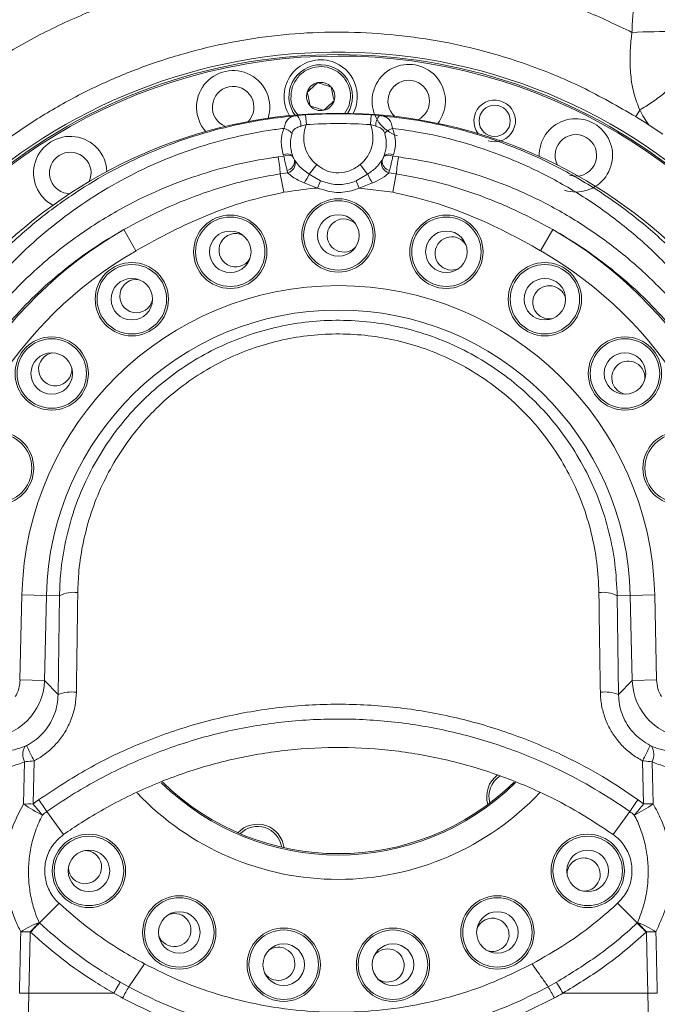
# Model space of a CAD drawing. Header units: millimetres. Extents: x 0 to 16820, y 0 to 11880.
# Tile 66 of 120: x 8104 to 8235, y 8152 to 8354. Entities that reach past the tile are written whole.
import ezdxf

# ---------------------------------------------------------------- set-up
doc = ezdxf.new("R2010")
doc.units = ezdxf.units.MM
doc.header["$LTSCALE"] = 20
doc.linetypes.add('PHANTOM', pattern=[12.7, 6.35, -1.27, 1.27, -1.27, 1.27, -1.27])
doc.styles.add('SLDTEXTSTYLE0', font='TXT', dxfattribs={"width": 0.605})
doc.dimstyles.new('SLDDIMSTYLE1', dxfattribs={"dimtxt": 140, "dimasz": 100, "dimexe": 0, "dimexo": 0.0625, "dimgap": 35, "dimtad": 1, "dimtoh": 1, "dimdec": 1, "dimrnd": 1e-09, "dimzin": 12, "dimdsep": 46, "dimtxsty": 'SLDTEXTSTYLE0', "dimsah": 1, "dimcen": 0.09, "dimadec": 0, "dimazin": 0, "dimtfac": 1, "dimtofl": 0, "dimtmove": 0, "dimatfit": 3, "dimfxl": 0, "dimfrac": 2, "dimtolj": 1, "dimtzin": 12, "dimarcsym": 0})

# ---------------------------------------------------------------- blocks, each defined once
blk = doc.blocks.new('*D12')
at = {"color": 7, "linetype": 'Continuous', "lineweight": 0}
for p, q in [((8169.5, 9516.47), (11047.1, 9516.47)), ((11017.1, 9516.47), (11017.1, 6644.47)), ((8318.2, 6644.47), (11047.1, 6644.47))]:
    blk.add_line(p, q, dxfattribs=at)
for points in [[(11017.1, 9516.47), (11002.1, 9416.47), (11032.1, 9416.47)], [(11017.1, 6644.47), (11032.1, 6744.47), (11002.1, 6744.47)]]:
    blk.add_solid(points, dxfattribs=at)
at = {"color": 7, "linetype": 'Continuous', "lineweight": 0, "insert": (10836.63, 7866.59), "char_height": 140, "attachment_point": 1, "rotation": 90, "style": 'SLDTEXTSTYLE0'}
blk.add_mtext('2872', dxfattribs=at)

msp = doc.modelspace()

# ---------------------------------------------------------------- linework, layer by layer
at = {"color": 8, "linetype": 'Continuous', "lineweight": 0}
for p, q in [((8170.77, 8334.37), (8171.69, 8336.02)), ((8230.34, 8333.77), (8231.16, 8335.13)), ((8161.06, 8333.98), (8162.81, 8334.13)), ((8162.95, 8332.14), (8162.81, 8334.13)), ((8176.05, 8332.14), (8176.18, 8334.13)), ((8162.95, 8332.14), (8161.83, 8331.81)), ((8177.17, 8331.81), (8176.05, 8332.14)), ((8157.22, 8325.53), (8158.34, 8325.68)), ((8158.34, 8325.68), (8158.24, 8325.97)), ((8160.1, 8325.86), (8160.18, 8325.62)), ((8160.57, 8324.83), (8160.64, 8324.7)), ((8178.35, 8324.7), (8178.43, 8324.83)), ((8178.81, 8325.62), (8178.9, 8325.86)), ((8180.76, 8325.97), (8180.65, 8325.68)), ((8180.65, 8325.68), (8181.78, 8325.53)), ((8159.13, 8322.27), (8159.02, 8322.74)), ((8163.5, 8322), (8165.07, 8323.95)), ((8175.49, 8322), (8173.93, 8323.95)), ((8179.98, 8322.74), (8179.86, 8322.27)), ((8157.63, 8322.06), (8159.13, 8322.27)), ((8158.33, 8318.3), (8157.63, 8322.06)), ((8163.5, 8322), (8165.88, 8320.63)), ((8165.24, 8319.17), (8165.88, 8320.63)), ((8173.12, 8320.63), (8175.49, 8322)), ((8173.76, 8319.17), (8173.12, 8320.63)), ((8179.86, 8322.27), (8181.36, 8322.06)), ((8180.67, 8318.3), (8181.36, 8322.06)), ((8165.24, 8319.17), (8162.51, 8320.2)), ((8176.48, 8320.2), (8173.76, 8319.17)), ((8180.67, 8318.3), (8173.76, 8319.17)), ((8128.1, 8306.34), (8125.61, 8310.67)), ((8210.89, 8306.34), (8213.38, 8310.67)), ((8104.37, 8218.54), (8104.77, 8235.94)), ((8109.76, 8235.83), (8104.77, 8235.94)), ((8109.76, 8235.83), (8109.36, 8218.43)), ((8112.45, 8235.77), (8109.76, 8235.83)), ((8112.16, 8215.57), (8112.45, 8235.77)), ((8226.55, 8235.77), (8229.23, 8235.83)), ((8226.55, 8235.77), (8226.84, 8215.57)), ((8229.23, 8235.83), (8234.23, 8235.94)), ((8229.63, 8218.43), (8229.23, 8235.83)), ((8234.23, 8235.94), (8234.62, 8218.54)), ((8109.36, 8218.43), (8104.37, 8218.54)), ((8109.36, 8218.43), (8112.16, 8215.57)), ((8226.84, 8215.57), (8229.63, 8218.43)), ((8229.63, 8218.43), (8234.62, 8218.54)), ((8105.12, 8193.17), (8105.32, 8201.8)), ((8107.25, 8202), (8107.05, 8193.17)), ((8231.95, 8193.17), (8231.75, 8202)), ((8233.68, 8201.8), (8233.88, 8193.17)), ((8107.05, 8193.17), (8108.18, 8194.04)), ((8230.81, 8194.04), (8231.95, 8193.17)), ((8113.26, 8186.9), (8109.89, 8191.63)), ((8225.74, 8186.9), (8229.11, 8191.63)), ((8230.66, 8168.83), (8230.66, 8168.83)), ((8106.53, 8166.93), (8106.46, 8166.99)), ((8232.54, 8166.99), (8232.46, 8166.92)), ((8126.63, 8155.75), (8129.85, 8160.45)), ((8124.88, 8156.72), (8126.63, 8155.75)), ((8212.44, 8155.79), (8214.11, 8156.72)), ((8106.17, 8154.47), (8102.05, 7973.75)), ((8123.56, 8154.47), (8106.17, 8154.47)), ((8232.82, 8154.47), (8215.43, 8154.47))]:
    msp.add_line(p, q, dxfattribs=at)
at = {"color": 7, "linetype": 'Continuous', "lineweight": 0}
for p, q in [((8176.18, 8334.13), (8177.94, 8333.98)), ((8235.87, 8330.2), (8233.09, 8332.03)), ((8113.34, 8318.2), (8114.51, 8317.99)), ((8118.72, 8183.49), (8117.66, 8183.66)), ((8112.36, 8172.85), (8108.34, 8168.83)), ((8230.66, 8168.83), (8226.64, 8172.85))]:
    msp.add_line(p, q, dxfattribs=at)
at = {"color": 7, "linetype": 'Continuous', "lineweight": 0, "flags": 128}
for points in [[(8172.98, 8311.91), (8172.66, 8312.17), (8171.67, 8312.69)], [(8137, 8170.62), (8135.89, 8170.79), (8134.94, 8170.63)]]:
    msp.add_lwpolyline(points, dxfattribs=at)
at = {"color": 8, "linetype": 'Continuous', "lineweight": 0, "flags": 128}
for points in [[(8108.94, 8190.9), (8108.72, 8191.16), (8108.49, 8191.44), (8108.26, 8191.72), (8108.02, 8192), (8107.78, 8192.29), (8107.54, 8192.58), (8107.29, 8192.88), (8107.05, 8193.17)], [(8231.95, 8193.17), (8231.7, 8192.88), (8231.46, 8192.58), (8231.22, 8192.29), (8230.97, 8192), (8230.74, 8191.72), (8230.5, 8191.44), (8230.27, 8191.16), (8230.05, 8190.9)], [(8236.94, 7973.75), (8235.36, 8043.37), (8232.82, 8154.47)]]:
    msp.add_lwpolyline(points, dxfattribs=at)
at = {"color": 7, "linetype": 'Continuous', "lineweight": 0}
for centre, radius in [((8201.48, 8332.9), 3.2), ((8169.5, 8309.47), 7.5), ((8147.39, 8306.13), 7.5), ((8169.5, 8309.47), 4.25), ((8191.6, 8306.13), 7.5), ((8147.39, 8306.13), 4.25), ((8191.6, 8306.13), 4.25), ((8127.25, 8296.43), 7.5), ((8211.75, 8296.43), 7.5), ((8127.25, 8296.43), 4.25), ((8211.75, 8296.43), 4.25), ((8110.86, 8281.23), 7.5), ((8228.14, 8281.23), 7.5), ((8110.86, 8281.23), 4.25), ((8228.14, 8281.23), 4.25), ((8099.68, 8261.87), 7.5), ((8239.31, 8261.87), 7.5), ((8118.48, 8179.49), 7.5), ((8220.51, 8179.49), 7.5), ((8118.48, 8179.49), 4.25), ((8220.51, 8179.49), 4.25), ((8136.96, 8166.89), 7.5), ((8202.04, 8166.89), 7.5), ((8136.96, 8166.89), 4.25), ((8202.04, 8166.89), 4.25), ((8158.32, 8160.3), 7.5), ((8180.68, 8160.3), 7.5), ((8158.32, 8160.3), 4.25), ((8180.68, 8160.3), 4.25)]:
    msp.add_circle(centre, radius, dxfattribs=at)
at = {"color": 8, "linetype": 'Continuous', "lineweight": 0}
for centre in [(8169.5, 8309.47), (8147.39, 8306.13), (8191.6, 8306.13), (8127.25, 8296.43), (8211.75, 8296.43), (8110.86, 8281.23), (8228.14, 8281.23), (8099.68, 8261.87), (8239.31, 8261.87), (8118.48, 8179.49), (8220.51, 8179.49), (8136.96, 8166.89), (8202.04, 8166.89), (8158.32, 8160.3), (8180.68, 8160.3)]:
    msp.add_circle(centre, 7.1, dxfattribs=at)
at = {"color": 7, "linetype": 'Continuous', "lineweight": 30}
for centre, radius, start, end in [((8169.5, 7139.47), 2377, 300, 180), ((7074.5, 7139.47), 1282, 22.84568, 82.15432)]:
    msp.add_arc(centre, radius, start, end, dxfattribs=at)
at = {"color": 7, "linetype": 'PHANTOM', "lineweight": 30}
msp.add_arc((8169.5, 7139.47), 1568.22, 354.08007, 125.91993, dxfattribs=at)
at = {"color": 8, "linetype": 'Continuous', "lineweight": 0}
for centre, radius, start, end in [((8237.09, 8179.98), 171.2, 89.5076, 92.5156), ((8159.17, 8332.09), 2.67, 353.9542, 45.1203), ((8169.5, 8234.47), 99.89, 86.1624, 93.8376), ((8179.83, 8332.09), 2.67, 134.8797, 186.0458), ((8157.17, 8327.57), 4, 44.6229, 72.1699), ((8169.5, 8329.47), 7.08, 157.8058, 231.2228), ((8169.5, 8234.47), 97.89, 86.1624, 93.8376), ((8169.5, 8329.47), 7.08, 308.7772, 22.1942), ((8181.83, 8327.57), 4, 107.8301, 135.3771), ((8116.32, 8318.87), 41.43, 4.4062, 9.2504), ((8159.08, 8324.24), 1.91, 57.696, 115.9462), ((8159.21, 8323.98), 1.9, 59.3368, 117.2271), ((8158.45, 8324.77), 2.11, 285.4494, 1.4386), ((8158.56, 8324.31), 2.12, 285.645, 10.6886), ((8169.5, 8329.47), 10.06, 200.9796, 207.441), ((8180.43, 8324.31), 2.12, 169.3114, 254.355), ((8169.5, 8329.47), 10.06, 332.559, 339.0204), ((8180.54, 8324.77), 2.11, 178.5614, 254.5506), ((8179.78, 8323.98), 1.9, 62.7729, 120.6632), ((8179.92, 8324.24), 1.91, 64.0538, 122.304), ((8222.68, 8318.87), 41.43, 170.7496, 175.5938), ((8155.35, 8325.29), 8.79, 324.5997, 338.0303), ((8183.65, 8325.29), 8.79, 201.9697, 215.4003), ((8169.5, 8234.47), 87.93, 119.9393, 177.9065), ((8169.5, 8234.47), 87.93, 2.0935, 60.0607), ((8169.5, 8234.47), 82.94, 119.9393, 177.9065), ((8169.5, 8234.47), 82.94, 2.0935, 60.0607), ((8169.5, 8234.47), 64.74, 1.3082, 178.6918), ((8169.5, 8234.47), 59.75, 1.3082, 178.6918), ((8115.32, 8230.2), 6.27, 82.0813, 117.3022), ((8223.67, 8230.2), 6.27, 62.6978, 97.9187), ((8114.97, 8208.06), 8.02, 83.3928, 110.5509), ((8224.02, 8208.06), 8.02, 69.4491, 96.6072), ((8108.14, 8203.29), 3.2, 148.0926, 207.9132), ((8154.97, 8227.23), 53.98, 204.1718, 207.8637), ((8184.02, 8227.23), 53.98, 332.1363, 335.8282), ((8230.85, 8203.29), 3.2, 332.0868, 31.9074), ((8169.5, 8234.47), 51.74, 225.5564, 314.4754), ((8169.5, 8234.47), 56.73, 223.4437, 316.6033), ((8511.8, 8477.78), 493.37, 215.1066, 215.4498), ((7831.98, 8473.77), 487.14, 324.6083, 324.9559), ((8106.17, 8141.35), 51.82, 89.0267, 91.1588), ((8120.32, 8214.46), 26.17, 234.4803, 244.2207), ((8218.67, 8214.47), 26.17, 295.7771, 305.5161), ((8232.83, 8141.36), 51.82, 88.8411, 90.9733), ((8114.49, 8151.83), 18.16, 110.0333, 123.2621), ((8150.8, 8126.74), 59.89, 135.2533, 137.7672), ((8224.51, 8151.82), 18.18, 56.7663, 69.9882), ((8188.21, 8126.69), 59.91, 42.2755, 44.7886), ((8102.95, 7999.93), 167.1, 88.7972, 89.4597), ((8236.04, 7999.94), 167.09, 90.5403, 91.2028)]:
    msp.add_arc(centre, radius, start, end, dxfattribs=at)
at = {"color": 7, "linetype": 'Continuous', "lineweight": 0}
for centre, radius, start, end in [((8169.5, 8234.47), 112.5, 342, 162), ((8169.5, 8234.47), 112, 335.328, 204.672), ((8169.5, 8234.47), 111.7, 335.6347, 162), ((8165.89, 8337.9), 7.5, 72, 211.6703), ((8165.89, 8337.9), 7.5, 332.3297, 72), ((8147.98, 8335.7), 7.5, 342.3297, 221.6703), ((8165.89, 8337.9), 6.5, 327.8918, 162), ((8183.9, 8336.96), 7.5, 322.3297, 252), ((8165.89, 8337.9), 2.89, 102, 162), ((8165.89, 8337.9), 2.89, 42, 102), ((8183.9, 8336.96), 4.25, 295.8872, 228.1128), ((8147.98, 8335.7), 4.25, 315.8872, 248.1128), ((8165.89, 8337.9), 6.5, 162, 216.1082), ((8165.89, 8337.9), 2.89, 162, 222), ((8165.89, 8337.9), 2.89, 342, 42), ((8165.89, 8337.9), 2.89, 282, 342), ((8201.48, 8332.9), 4.25, 252, 218.1128), ((8169.5, 8234.47), 100, 2.0935, 177.9065), ((8165.89, 8337.9), 2.89, 222, 282), ((8218.09, 8325.85), 7.5, 252, 181.6703), ((8169.5, 8234.47), 116.46, 56.9044, 58.5044), ((8114.65, 8322.24), 7.5, 2.3297, 241.6703), ((8218.09, 8325.85), 4.25, 252, 208.1128), ((8114.65, 8322.24), 4.25, 335.8872, 252), ((8170.62, 8309.46), 3.4, 72, 312.987), ((8148.47, 8306.46), 3.4, 63.2987, 330.1299), ((8192.67, 8305.8), 3.4, 72, 295.844), ((8192.67, 8305.8), 3.4, 29.0131, 72), ((8128.18, 8297.06), 3.4, 80.4415, 347.2728), ((8212.67, 8295.79), 3.4, 72, 278.7011), ((8212.67, 8295.79), 3.4, 11.8703, 72), ((8111.57, 8282.1), 3.4, 97.5845, 4.4155), ((8228.83, 8280.35), 3.4, 72, 261.5584), ((8228.83, 8280.35), 3.4, 354.7273, 72), ((8169.5, 8234.47), 51.46, 225.6531, 314.3322), ((8205.3, 8194.71), 5.45, 126.0384, 197.34), ((8205.3, 8194.71), 5, 122.9732, 195.5127), ((8152.97, 8183.58), 5.45, 72, 137.34), ((8152.97, 8183.58), 5, 72, 135.5127), ((8152.97, 8183.58), 5, 8.4873, 72), ((8152.97, 8183.58), 5.45, 6.66, 72), ((8117.67, 8180.26), 3.4, 183.2988, 72), ((8219.68, 8178.73), 3.4, 72, 175.8441), ((8219.68, 8178.73), 3.4, 269.0131, 72), ((8135.95, 8167.39), 3.4, 200.4415, 72), ((8201.02, 8166.41), 3.4, 72, 158.7013), ((8201.02, 8166.41), 3.4, 251.8701, 72), ((8157.21, 8160.48), 3.4, 217.5845, 72), ((8157.21, 8160.48), 3.4, 72, 124.4155), ((8179.57, 8160.14), 3.4, 72, 141.5583), ((8179.57, 8160.14), 3.4, 234.7274, 72)]:
    msp.add_arc(centre, radius, start, end, dxfattribs=at)
at = {"color": 8, "linetype": 'Continuous', "lineweight": 0}
for centre, major_axis, ratio, start_param, end_param in [((8097.37, 8218.72), (-8.39, 8.59), 0.99955, 2.36895, 3.914236), ((8097.37, 8218.72), (4.91, -5.02), 0.997325, 0.261192, 0.772643), ((8241.63, 8218.72), (8.39, 8.59), 0.99955, 2.36895, 3.914236), ((8241.63, 8218.72), (-4.91, -5.02), 0.997325, 5.510542, 6.021993)]:
    msp.add_ellipse(centre, major_axis=major_axis, ratio=ratio, start_param=start_param, end_param=end_param, dxfattribs=at)
for points, knots in [([(8229.57, 8351.01), (8229.6, 8352.19), (8229.64, 8354.55), (8230.45, 8358.01), (8231.8, 8361.29), (8233.68, 8364.31), (8236.05, 8366.95), (8238.36, 8368.82), (8239.89, 8369.72), (8240.41, 8370.02)], [0, 0, 0, 0, 0.153613, 0.307227, 0.460897, 0.61457, 0.768474, 0.92238, 1, 1, 1, 1]), ([(8076.69, 8327.61), (8079.38, 8330.11), (8084.78, 8335.11), (8093.61, 8341.74), (8102.96, 8347.69), (8112.84, 8352.85), (8123.17, 8357.18), (8133.82, 8360.65), (8144.72, 8363.21), (8155.8, 8364.82), (8166.99, 8365.5), (8178.2, 8365.25), (8189.15, 8364.07), (8199.76, 8362.03), (8209.99, 8359.18), (8220, 8355.58), (8226.39, 8352.53), (8229.57, 8351.01)], [0, 0, 0, 0, 0.066783, 0.133681, 0.200463, 0.268109, 0.335995, 0.40388, 0.471524, 0.539231, 0.60718, 0.675129, 0.742836, 0.807024, 0.871417, 0.935811, 1, 1, 1, 1]), ([(8231.16, 8335.13), (8230.72, 8336.26), (8229.83, 8338.57), (8229.27, 8342.21), (8229.11, 8345.95), (8229.29, 8348.88), (8229.52, 8350.57), (8229.57, 8351.01)], [0, 0, 0, 0, 0.232289, 0.471127, 0.693148, 0.920354, 1, 1, 1, 1]), ([(8231.18, 8335.14), (8231.98, 8335.62), (8233.58, 8336.58), (8236.07, 8338.44), (8238.27, 8340.35), (8239.97, 8342.15), (8240.94, 8343.6), (8241.06, 8344.27), (8240.97, 8344.5), (8240.96, 8344.52)], [0, 0, 0, 0, 0.165066, 0.330132, 0.495198, 0.660264, 0.82533, 0.985474, 1, 1, 1, 1]), ([(8160.08, 8339.79), (8159.93, 8339.01), (8159.62, 8337.44), (8160.17, 8335.31), (8161.03, 8334.34), (8161.36, 8333.98)], [0, 0, 0, 0, 0.381754, 0.763508, 1, 1, 1, 1]), ([(8231.18, 8335.14), (8231.17, 8335.14), (8231.17, 8335.14), (8231.16, 8335.13), (8231.16, 8335.13)], [0, 0, 0, 0, 0.754753, 1, 1, 1, 1]), ([(8233.09, 8332.03), (8232.72, 8332.53), (8231.98, 8333.52), (8231.44, 8334.6), (8231.18, 8335.14)], [0, 0, 0, 0, 0.497459, 1, 1, 1, 1]), ([(8071.28, 8238.06), (8071.51, 8241.87), (8071.97, 8249.5), (8074.3, 8260.68), (8077.77, 8271.5), (8082.47, 8281.78), (8088.28, 8291.45), (8094.61, 8299.73), (8101.17, 8306.68), (8107.69, 8312.47), (8114.72, 8317.7), (8122.13, 8322.24), (8129.86, 8326.07), (8137.86, 8329.2), (8146.13, 8331.63), (8153.89, 8333.22), (8158.91, 8333.76), (8161.06, 8333.98)], [0, 0, 0, 0, 0.079364, 0.158994, 0.238376, 0.317574, 0.397014, 0.476214, 0.537117, 0.598253, 0.659374, 0.720254, 0.779058, 0.838113, 0.897147, 0.955924, 1, 1, 1, 1]), ([(8158.39, 8331.38), (8158.41, 8331.49), (8158.5, 8331.99), (8158.78, 8332.81), (8159.39, 8333.53), (8160.14, 8333.84), (8160.72, 8333.94), (8160.97, 8333.97), (8161.06, 8333.98)], [0, 0, 0, 0, 0.067602, 0.309756, 0.588326, 0.840102, 0.945184, 1, 1, 1, 1]), ([(8177.94, 8333.98), (8178.12, 8333.96), (8178.73, 8333.88), (8179.29, 8333.68), (8179.89, 8333.22), (8180.34, 8332.6), (8180.52, 8331.77), (8180.6, 8331.38)], [0, 0, 0, 0, 0.117074, 0.399129, 0.465351, 0.749276, 1, 1, 1, 1]), ([(8177.94, 8333.98), (8180.62, 8333.69), (8186.59, 8333.02), (8195.67, 8330.93), (8205.04, 8327.82), (8214.13, 8323.74), (8222.82, 8318.71), (8231.03, 8312.76), (8238.78, 8305.83), (8245.91, 8297.91), (8252.31, 8289.02), (8257.32, 8280.15), (8261.11, 8271.51), (8263.9, 8263.27), (8265.97, 8254.79), (8267.3, 8246.37), (8267.58, 8240.75), (8267.72, 8238.06)], [0, 0, 0, 0, 0.055005, 0.122534, 0.190268, 0.257818, 0.32832, 0.399019, 0.469542, 0.546397, 0.623477, 0.700337, 0.76112, 0.822128, 0.883127, 0.943899, 1, 1, 1, 1]), ([(8158.39, 8331.38), (8157.34, 8331.24), (8153.53, 8330.74), (8147.05, 8329.4), (8139.11, 8327.04), (8131.44, 8324.01), (8124.02, 8320.29), (8116.91, 8315.88), (8110.16, 8310.82), (8103.91, 8305.2), (8097.62, 8298.46), (8091.55, 8290.44), (8085.98, 8281.07), (8081.48, 8271.1), (8078.16, 8260.63), (8075.93, 8249.8), (8075.49, 8242.4), (8075.27, 8238.71)], [0, 0, 0, 0, 0.023067, 0.08282, 0.142843, 0.202889, 0.262675, 0.324835, 0.387241, 0.449667, 0.511855, 0.592994, 0.67438, 0.755521, 0.836936, 0.918602, 1, 1, 1, 1]), ([(8158.24, 8325.97), (8158.02, 8326.91), (8157.63, 8328.62), (8158.02, 8330.46), (8158.35, 8331.28), (8158.39, 8331.38)], [0, 0, 0, 0, 0.522205, 0.939895, 1, 1, 1, 1]), ([(8161.83, 8331.81), (8161.77, 8331.79), (8161.41, 8331.69), (8160.86, 8331.49), (8160.34, 8331.05), (8160.12, 8330.66), (8160.04, 8330.43), (8160.02, 8330.38)], [0, 0, 0, 0, 0.065309, 0.448475, 0.716037, 0.938697, 1, 1, 1, 1]), ([(8178.98, 8330.38), (8178.9, 8330.56), (8178.74, 8330.94), (8178.26, 8331.42), (8177.69, 8331.66), (8177.28, 8331.78), (8177.17, 8331.81)], [0, 0, 0, 0, 0.2291121, 0.4983155, 0.8628678, 1, 1, 1, 1]), ([(8263.72, 8238.71), (8263.59, 8241.32), (8263.28, 8247.71), (8261.55, 8257.71), (8258.46, 8268.52), (8254.22, 8278.68), (8248.97, 8288.09), (8242.84, 8296.7), (8236, 8304.38), (8228.57, 8311.09), (8220.7, 8316.87), (8212.35, 8321.75), (8203.62, 8325.71), (8194.63, 8328.73), (8186.89, 8330.52), (8182.17, 8331.17), (8180.6, 8331.38)], [0, 0, 0, 0, 0.057533, 0.140681, 0.224108, 0.307273, 0.385975, 0.464897, 0.543592, 0.615556, 0.687701, 0.759639, 0.828316, 0.897181, 0.965831, 1, 1, 1, 1]), ([(8180.6, 8331.38), (8180.84, 8330.64), (8181.34, 8329.04), (8181.13, 8327.16), (8180.81, 8326.14), (8180.76, 8325.97)], [0, 0, 0, 0, 0.42015, 0.901738, 1, 1, 1, 1]), ([(8160.02, 8330.38), (8159.85, 8329.66), (8159.5, 8328.15), (8159.89, 8326.65), (8160.1, 8325.86)], [0, 0, 0, 0, 0.477261, 1, 1, 1, 1]), ([(8178.9, 8325.86), (8178.94, 8326.01), (8179.22, 8326.85), (8179.44, 8328.4), (8179.13, 8329.75), (8178.98, 8330.38)], [0, 0, 0, 0, 0.09851, 0.579908, 1, 1, 1, 1]), ([(8077.42, 8238.43), (8077.71, 8241.95), (8078.28, 8249), (8080.64, 8259.3), (8084.04, 8269.24), (8088.57, 8278.67), (8094.11, 8287.52), (8100.65, 8295.76), (8108.2, 8303.27), (8116.65, 8309.94), (8125.05, 8315.11), (8133.09, 8318.98), (8140.57, 8321.8), (8148.29, 8323.99), (8153.89, 8325.07), (8156.88, 8325.49), (8157.22, 8325.53)], [0, 0, 0, 0, 0.082364, 0.165002, 0.247384, 0.329519, 0.411902, 0.494038, 0.578139, 0.66251, 0.74658, 0.807878, 0.869433, 0.93097, 0.992243, 1, 1, 1, 1]), ([(8159.02, 8322.74), (8158.99, 8322.85), (8158.89, 8323.26), (8158.69, 8324.1), (8158.49, 8325.01), (8158.38, 8325.51), (8158.34, 8325.68)], [0, 0, 0, 0, 0.1368, 0.481897, 0.829644, 1, 1, 1, 1]), ([(8160.18, 8325.62), (8160.2, 8325.58), (8160.25, 8325.45), (8160.31, 8325.3), (8160.41, 8325.11), (8160.48, 8324.96), (8160.55, 8324.86), (8160.57, 8324.83)], [0, 0, 0, 0, 0.166237, 0.454599, 0.506052, 0.855713, 1, 1, 1, 1]), ([(8160.64, 8324.7), (8160.91, 8324.35), (8161.65, 8323.39), (8162.78, 8322.54), (8163.5, 8322)], [0, 0, 0, 0, 0.363666, 1, 1, 1, 1]), ([(8175.49, 8322), (8175.62, 8322.09), (8176.34, 8322.6), (8177.43, 8323.5), (8178.09, 8324.36), (8178.35, 8324.7)], [0, 0, 0, 0, 0.108039, 0.640883, 1, 1, 1, 1]), ([(8178.43, 8324.83), (8178.48, 8324.91), (8178.57, 8325.07), (8178.71, 8325.36), (8178.78, 8325.54), (8178.81, 8325.62)], [0, 0, 0, 0, 0.37658, 0.686638, 1, 1, 1, 1]), ([(8180.65, 8325.68), (8180.58, 8325.36), (8180.45, 8324.73), (8180.2, 8323.67), (8180.06, 8323.06), (8179.98, 8322.74)], [0, 0, 0, 0, 0.321911, 0.636398, 1, 1, 1, 1]), ([(8181.78, 8325.53), (8183.15, 8325.33), (8187.66, 8324.66), (8195.19, 8322.86), (8204.14, 8319.76), (8212.8, 8315.74), (8221.05, 8310.78), (8228.8, 8304.95), (8236.05, 8298.2), (8242.66, 8290.53), (8248.5, 8281.99), (8253.13, 8273.3), (8256.63, 8264.62), (8259.14, 8256.1), (8260.9, 8247.35), (8261.35, 8241.4), (8261.57, 8238.43)], [0, 0, 0, 0, 0.031743, 0.104364, 0.177213, 0.249858, 0.325529, 0.40142, 0.477112, 0.558548, 0.640227, 0.721665, 0.791101, 0.860849, 0.930583, 1, 1, 1, 1]), ([(8165.07, 8323.95), (8165.61, 8323.55), (8166.78, 8322.69), (8169, 8322.19), (8171.44, 8322.4), (8173.05, 8323.25), (8173.83, 8323.87), (8173.93, 8323.95)], [0, 0, 0, 0, 0.208327, 0.449562, 0.688028, 0.959776, 1, 1, 1, 1]), ([(8125.61, 8310.67), (8128.12, 8312.02), (8133.17, 8314.72), (8140.25, 8317.61), (8146.62, 8319.68), (8152.1, 8321.11), (8155.81, 8321.74), (8157.63, 8322.06)], [0, 0, 0, 0, 0.251099, 0.504065, 0.67088, 0.838409, 1, 1, 1, 1]), ([(8162.51, 8320.2), (8161.67, 8320.6), (8160.34, 8321.22), (8159.45, 8321.99), (8159.13, 8322.27)], [0, 0, 0, 0, 0.639546, 1, 1, 1, 1]), ([(8165.88, 8320.63), (8166.83, 8320.33), (8168.74, 8319.73), (8171.28, 8319.95), (8172.67, 8320.47), (8173.12, 8320.63)], [0, 0, 0, 0, 0.400523, 0.806964, 1, 1, 1, 1]), ([(8179.86, 8322.27), (8179.55, 8321.99), (8178.76, 8321.31), (8177.46, 8320.64), (8176.62, 8320.26), (8176.48, 8320.2)], [0, 0, 0, 0, 0.355919, 0.890029, 1, 1, 1, 1]), ([(8181.36, 8322.06), (8184.22, 8321.53), (8189.97, 8320.48), (8198.61, 8317.7), (8206.45, 8314.42), (8211.33, 8311.78), (8213.38, 8310.67)], [0, 0, 0, 0, 0.254154, 0.511095, 0.794426, 1, 1, 1, 1]), ([(8165.24, 8319.17), (8165.01, 8319.15), (8162.69, 8318.98), (8160.4, 8318.62), (8158.33, 8318.3)], [0, 0, 0, 0, 0.099374, 1, 1, 1, 1]), ([(8173.76, 8319.17), (8173.24, 8318.97), (8171.61, 8318.36), (8168.62, 8318.09), (8166.36, 8318.81), (8165.24, 8319.17)], [0, 0, 0, 0, 0.189869, 0.597108, 1, 1, 1, 1]), ([(8158.33, 8318.3), (8155.72, 8317.72), (8150.46, 8316.56), (8142.83, 8313.75), (8135.34, 8310.37), (8130.52, 8307.68), (8128.1, 8306.34)], [0, 0, 0, 0, 0.245428, 0.493594, 0.746164, 1, 1, 1, 1]), ([(8210.89, 8306.34), (8208.56, 8307.64), (8203.89, 8310.24), (8196.51, 8313.61), (8188.8, 8316.49), (8183.39, 8317.69), (8180.67, 8318.3)], [0, 0, 0, 0, 0.24512, 0.491204, 0.744302, 1, 1, 1, 1]), ([(8125.61, 8310.67), (8123.54, 8309.44), (8119.4, 8306.98), (8113.57, 8302.66), (8108.06, 8297.9), (8102.91, 8292.62), (8098.2, 8286.93), (8093.92, 8280.77), (8090.15, 8274.21), (8086.95, 8267.34), (8084.36, 8260.28), (8082.39, 8252.99), (8080.99, 8245.46), (8080.61, 8240.3), (8080.42, 8237.72)], [0, 0, 0, 0, 0.079866, 0.159735, 0.241744, 0.323756, 0.407098, 0.490441, 0.576068, 0.661693, 0.74505, 0.828405, 0.914204, 1, 1, 1, 1]), ([(8258.58, 8237.72), (8258.37, 8240.53), (8257.94, 8246.15), (8256.28, 8254.5), (8253.85, 8262.73), (8250.74, 8270.37), (8247.16, 8277.29), (8243.21, 8283.59), (8238.7, 8289.59), (8233.94, 8294.91), (8229.08, 8299.56), (8224.19, 8303.61), (8218.98, 8307.37), (8215.25, 8309.57), (8213.38, 8310.67)], [0, 0, 0, 0, 0.093396, 0.186796, 0.283707, 0.380622, 0.463297, 0.545972, 0.630875, 0.715777, 0.786116, 0.856455, 0.928228, 1, 1, 1, 1]), ([(8112.45, 8235.77), (8112.51, 8237.34), (8112.65, 8241.08), (8113.59, 8246.92), (8115.29, 8253.19), (8117.68, 8259.18), (8120.71, 8264.82), (8124.31, 8270.05), (8128.44, 8274.82), (8133.04, 8279.08), (8138.05, 8282.78), (8143.42, 8285.93), (8149.1, 8288.46), (8155.01, 8290.36), (8161.13, 8291.62), (8167.39, 8292.19), (8173.7, 8292.08), (8180.02, 8291.27), (8186.26, 8289.72), (8192.34, 8287.47), (8198.15, 8284.54), (8203.61, 8280.93), (8208.65, 8276.71), (8213.17, 8271.94), (8217.1, 8266.69), (8220.41, 8261.02), (8223.07, 8255.02), (8224.98, 8248.76), (8226.23, 8242.32), (8226.44, 8237.95), (8226.55, 8235.77)], [0, 0, 0, 0, 0.026737, 0.063424, 0.100227, 0.136914, 0.172718, 0.208629, 0.244431, 0.279338, 0.314349, 0.349253, 0.383843, 0.418538, 0.453124, 0.488225, 0.523441, 0.558542, 0.594641, 0.630863, 0.666966, 0.703842, 0.740844, 0.777725, 0.81473, 0.851856, 0.888863, 0.92587, 0.962994, 1, 1, 1, 1]), ([(8222.81, 8236.41), (8222.71, 8238.45), (8222.52, 8242.55), (8221.35, 8248.6), (8219.57, 8254.48), (8217.09, 8260.11), (8214.01, 8265.43), (8210.33, 8270.37), (8206.11, 8274.84), (8201.4, 8278.81), (8196.3, 8282.2), (8190.86, 8284.95), (8185.18, 8287.07), (8179.34, 8288.52), (8173.43, 8289.28), (8167.52, 8289.39), (8161.67, 8288.86), (8155.94, 8287.67), (8150.42, 8285.88), (8145.1, 8283.51), (8140.08, 8280.55), (8135.41, 8277.06), (8131.11, 8273.07), (8127.25, 8268.59), (8123.89, 8263.67), (8121.06, 8258.38), (8118.83, 8252.76), (8117.25, 8246.87), (8116.37, 8241.39), (8116.24, 8237.89), (8116.19, 8236.41)], [0, 0, 0, 0, 0.037097, 0.074312, 0.11141, 0.148481, 0.185668, 0.222735, 0.259608, 0.296602, 0.333468, 0.369489, 0.40563, 0.441645, 0.476633, 0.511737, 0.546724, 0.581224, 0.615834, 0.650337, 0.685219, 0.720208, 0.755095, 0.790944, 0.826903, 0.862756, 0.899532, 0.936422, 0.973198, 1, 1, 1, 1]), ([(8116.19, 8236.41), (8116.15, 8233.78), (8116.06, 8227.01), (8115.96, 8220.2), (8115.9, 8216.03)], [0, 0, 0, 0, 0.387456, 1, 1, 1, 1]), ([(8223.1, 8216.03), (8223.06, 8218.67), (8222.96, 8225.48), (8222.86, 8232.26), (8222.81, 8236.41)], [0, 0, 0, 0, 0.387456, 1, 1, 1, 1]), ([(8115.9, 8216.03), (8115.84, 8215.13), (8115.72, 8213.32), (8114.99, 8210.7), (8113.85, 8208.22), (8112.31, 8205.98), (8110.42, 8204.06), (8108.68, 8202.77), (8107.57, 8202.17), (8107.25, 8202)], [0, 0, 0, 0, 0.157075, 0.314128, 0.471214, 0.628283, 0.782405, 0.936522, 1, 1, 1, 1]), ([(8231.75, 8202), (8230.98, 8202.44), (8229.45, 8203.33), (8227.47, 8205.11), (8225.8, 8207.18), (8224.5, 8209.5), (8223.6, 8212), (8223.18, 8214.21), (8223.12, 8215.56), (8223.1, 8216.03)], [0, 0, 0, 0, 0.15263, 0.305261, 0.458067, 0.610885, 0.764539, 0.918211, 1, 1, 1, 1]), ([(8105.72, 8205.12), (8105.96, 8205.25), (8106.79, 8205.7), (8108.09, 8206.65), (8109.5, 8208.09), (8110.64, 8209.76), (8111.49, 8211.6), (8112.04, 8213.56), (8112.12, 8214.9), (8112.16, 8215.57)], [0, 0, 0, 0, 0.063353, 0.217021, 0.37069, 0.527572, 0.684479, 0.842221, 1, 1, 1, 1]), ([(8226.84, 8215.57), (8226.85, 8215.22), (8226.91, 8213.57), (8227.72, 8210.66), (8229.93, 8207.27), (8232.16, 8205.84), (8233.27, 8205.12)], [0, 0, 0, 0, 0.08263, 0.390769, 0.695692, 1, 1, 1, 1]), ([(8108.18, 8194.04), (8111.5, 8196.23), (8118.15, 8200.62), (8128.98, 8205.74), (8138.49, 8209.08), (8148.26, 8211.57), (8158.23, 8213.2), (8170.2, 8213.79), (8182.09, 8213.06), (8193.76, 8210.98), (8205.07, 8207.65), (8214.99, 8203.48), (8223.59, 8198.91), (8228.41, 8195.67), (8230.81, 8194.04)], [0, 0, 0, 0, 0.091219, 0.182728, 0.273944, 0.322385, 0.413772, 0.505453, 0.596841, 0.686721, 0.776881, 0.866764, 0.933382, 1, 1, 1, 1]), ([(8229.11, 8191.63), (8229.11, 8191.63), (8226.8, 8193.26), (8222.06, 8196.32), (8213.72, 8200.79), (8204.06, 8204.82), (8193.08, 8208.04), (8181.74, 8210.05), (8170.18, 8210.76), (8158.55, 8210.19), (8147.05, 8208.32), (8135.84, 8205.14), (8125.05, 8200.74), (8116.45, 8196.05), (8111.53, 8192.79), (8109.89, 8191.63), (8109.89, 8191.63)], [0, 0, 0, 0, 0, 0.066641, 0.13328, 0.223157, 0.313311, 0.403185, 0.494559, 0.586225, 0.677597, 0.769079, 0.860852, 0.952334, 1, 1, 1, 1, 1]), ([(8100.04, 8204), (8100.38, 8203.99), (8101.43, 8203.98), (8103.24, 8204.19), (8104.69, 8204.72), (8105.43, 8204.98)], [0, 0, 0, 0, 0.189917, 0.589796, 1, 1, 1, 1]), ([(8105.43, 8204.98), (8105.49, 8205.01), (8105.59, 8205.06), (8105.69, 8205.11), (8105.72, 8205.12)], [0, 0, 0, 0, 0.679267, 1, 1, 1, 1]), ([(8233.27, 8205.12), (8233.34, 8205.09), (8233.45, 8205.04), (8233.54, 8205), (8233.57, 8204.98)], [0, 0, 0, 0, 0.679224, 1, 1, 1, 1]), ([(8233.57, 8204.98), (8233.9, 8204.85), (8234.94, 8204.44), (8236.76, 8204.02), (8238.22, 8204.01), (8238.95, 8204)], [0, 0, 0, 0, 0.184153, 0.586968, 1, 1, 1, 1]), ([(8105.32, 8201.8), (8104.37, 8201.44), (8102.44, 8200.72), (8099.99, 8200.39), (8098.54, 8200.4), (8098.09, 8200.4)], [0, 0, 0, 0, 0.400243, 0.812741, 1, 1, 1, 1]), ([(8107.25, 8202), (8106.69, 8201.94), (8106.02, 8201.88), (8105.41, 8201.81), (8105.32, 8201.8)], [0, 0, 0, 0, 0.838735, 1, 1, 1, 1]), ([(8233.68, 8201.8), (8233.16, 8201.86), (8232.53, 8201.92), (8231.86, 8201.99), (8231.75, 8202)], [0, 0, 0, 0, 0.835149, 1, 1, 1, 1]), ([(8240.91, 8200.4), (8239.94, 8200.42), (8237.96, 8200.46), (8235.53, 8201.04), (8234.12, 8201.62), (8233.68, 8201.8)], [0, 0, 0, 0, 0.401115, 0.81282, 1, 1, 1, 1]), ([(8104.53, 8167.02), (8104.14, 8167.82), (8103.2, 8169.76), (8102.11, 8173.04), (8101.36, 8176.93), (8101.24, 8181.05), (8101.81, 8185.28), (8103.08, 8189.4), (8104.44, 8191.91), (8105.12, 8193.17)], [0, 0, 0, 0, 0.099867, 0.240996, 0.382014, 0.534426, 0.686802, 0.843328, 1, 1, 1, 1]), ([(8109.89, 8191.63), (8109.89, 8191.63), (8109.56, 8191.4), (8109.25, 8191.15), (8108.94, 8190.9)], [0, 0, 0, 0, 0.00005, 1, 1, 1, 1]), ([(8230.05, 8190.9), (8229.74, 8191.15), (8229.43, 8191.4), (8229.11, 8191.63), (8229.11, 8191.63)], [0, 0, 0, 0, 0.99995, 1, 1, 1, 1]), ([(8233.88, 8193.17), (8234.19, 8192.63), (8235.13, 8190.97), (8236.39, 8187.99), (8237.39, 8184.19), (8237.77, 8180.26), (8237.53, 8175.98), (8236.51, 8171.46), (8235.15, 8168.5), (8234.47, 8167.02)], [0, 0, 0, 0, 0.068291, 0.210305, 0.352233, 0.49408, 0.635964, 0.817828, 1, 1, 1, 1]), ([(8108.94, 8190.9), (8108.44, 8189.83), (8107.44, 8187.69), (8106.53, 8184.26), (8106.08, 8180.79), (8106.1, 8177.4), (8106.56, 8174.14), (8107.3, 8171.31), (8107.98, 8169.62), (8108.27, 8168.9)], [0, 0, 0, 0, 0.156118, 0.31212, 0.460897, 0.60971, 0.752483, 0.895345, 1, 1, 1, 1]), ([(8230.73, 8168.9), (8231.22, 8170.19), (8232.19, 8172.77), (8232.84, 8176.6), (8232.94, 8180.15), (8232.62, 8183.36), (8231.9, 8186.5), (8230.99, 8189.02), (8230.29, 8190.43), (8230.05, 8190.9)], [0, 0, 0, 0, 0.186419, 0.37259, 0.511231, 0.649835, 0.790195, 0.930621, 1, 1, 1, 1]), ([(8108.27, 8168.9), (8108.29, 8168.88), (8108.31, 8168.86), (8108.34, 8168.83), (8108.34, 8168.83)], [0, 0, 0, 0, 0.999392, 1, 1, 1, 1]), ([(8108.34, 8168.83), (8110.38, 8167.05), (8114.47, 8163.46), (8120.11, 8159.54), (8123.67, 8157.44), (8124.88, 8156.72)], [0, 0, 0, 0, 0.395924, 0.795122, 1, 1, 1, 1]), ([(8214.11, 8156.72), (8216.79, 8158.35), (8222.64, 8161.93), (8227.93, 8166.31), (8230.66, 8168.83), (8230.66, 8168.83)], [0, 0, 0, 0, 0.457087, 0.999997, 1, 1, 1, 1]), ([(8230.66, 8168.83), (8230.66, 8168.83), (8230.68, 8168.86), (8230.7, 8168.88), (8230.73, 8168.9)], [0, 0, 0, 0, 0.000619, 1, 1, 1, 1]), ([(8232.46, 8166.92), (8232.42, 8166.97), (8232.19, 8167.23), (8231.56, 8167.9), (8231.02, 8168.46), (8230.66, 8168.83)], [0, 0, 0, 0, 0.064133, 0.385095, 1, 1, 1, 1]), ([(8104.24, 8154.47), (8104.24, 8154.47), (8104.3, 8157.09), (8104.4, 8161.27), (8104.49, 8165.46), (8104.53, 8167.02)], [0, 0, 0, 0, 0.000005, 0.625904, 1, 1, 1, 1]), ([(8106.46, 8166.99), (8106.42, 8165.43), (8106.33, 8161.25), (8106.23, 8157.07), (8106.17, 8154.47)], [0, 0, 0, 0, 0.3754469, 1, 1, 1, 1]), ([(8123.56, 8154.47), (8122.32, 8155.2), (8118.67, 8157.36), (8112.87, 8161.39), (8108.65, 8165.08), (8106.53, 8166.93)], [0, 0, 0, 0, 0.20486, 0.600805, 1, 1, 1, 1]), ([(8232.46, 8166.92), (8231.03, 8165.66), (8228.18, 8163.12), (8222.57, 8158.83), (8218.18, 8156.15), (8215.43, 8154.47)], [0, 0, 0, 0, 0.270961, 0.542953, 1, 1, 1, 1]), ([(8232.82, 8154.47), (8232.76, 8157.07), (8232.67, 8161.25), (8232.57, 8165.43), (8232.54, 8166.99)], [0, 0, 0, 0, 0.624401, 1, 1, 1, 1]), ([(8234.47, 8167.02), (8234.5, 8165.46), (8234.6, 8161.27), (8234.69, 8157.09), (8234.75, 8154.47), (8234.75, 8154.47)], [0, 0, 0, 0, 0.374248, 0.999995, 1, 1, 1, 1]), ([(8212.44, 8155.79), (8212.01, 8156.4), (8210.9, 8157.95), (8209.81, 8159.51), (8209.14, 8160.45)], [0, 0, 0, 0, 0.393632, 1, 1, 1, 1]), ([(8124.88, 8156.72), (8124.8, 8156.59), (8124.64, 8156.33), (8124.21, 8155.59), (8123.84, 8154.96), (8123.56, 8154.47)], [0, 0, 0, 0, 0.19506, 0.381469, 1, 1, 1, 1]), ([(8126.63, 8155.75), (8128.73, 8154.68), (8132.93, 8152.53), (8140.47, 8149.58), (8149.25, 8147.04), (8159.26, 8145.33), (8169.41, 8144.73), (8179.56, 8145.31), (8189.59, 8147), (8198.42, 8149.54), (8206.04, 8152.52), (8210.31, 8154.7), (8212.44, 8155.79)], [0, 0, 0, 0, 0.079188, 0.158377, 0.271619, 0.385224, 0.498464, 0.611906, 0.725714, 0.839157, 0.919578, 1, 1, 1, 1]), ([(8215.43, 8154.47), (8215.15, 8154.96), (8214.78, 8155.59), (8214.35, 8156.32), (8214.19, 8156.59), (8214.11, 8156.72)], [0, 0, 0, 0, 0.618531, 0.805269, 1, 1, 1, 1]), ([(8104.24, 8154.47), (8104.34, 8154.47), (8104.94, 8154.47), (8105.61, 8154.47), (8106.17, 8154.47)], [0, 0, 0, 0, 0.166618, 1, 1, 1, 1]), ([(8123.56, 8154.47), (8123.56, 8154.47), (8123.56, 8154.47), (8123.56, 8154.47), (8123.56, 8154.47), (8123.56, 8154.47)], [0, 0, 0, 0, 0.293387, 0.677441, 1, 1, 1, 1]), ([(8125.36, 8153.48), (8124.76, 8153.8), (8124.16, 8154.13), (8123.57, 8154.47), (8123.56, 8154.47)], [0, 0, 0, 0, 0.997367, 1, 1, 1, 1]), ([(8213.71, 8153.52), (8211.51, 8152.4), (8207.11, 8150.17), (8199.25, 8147.14), (8190.17, 8144.54), (8179.85, 8142.82), (8169.4, 8142.23), (8158.97, 8142.84), (8148.67, 8144.58), (8139.64, 8147.17), (8131.86, 8150.19), (8127.53, 8152.38), (8125.36, 8153.48)], [0, 0, 0, 0, 0.080473, 0.160947, 0.274357, 0.388127, 0.501537, 0.614748, 0.728317, 0.841528, 0.920764, 1, 1, 1, 1]), ([(8215.43, 8154.47), (8215.43, 8154.47), (8214.86, 8154.14), (8214.28, 8153.83), (8213.71, 8153.52)], [0, 0, 0, 0, 0.001457, 1, 1, 1, 1]), ([(8215.43, 8154.47), (8215.43, 8154.47), (8215.43, 8154.47), (8215.43, 8154.47), (8215.43, 8154.47), (8215.43, 8154.47), (8215.43, 8154.47)], [0, 0, 0, 0, 0.350508, 0.703532, 0.879407, 1, 1, 1, 1]), ([(8232.82, 8154.47), (8232.93, 8154.47), (8233.6, 8154.47), (8234.23, 8154.47), (8234.75, 8154.47)], [0, 0, 0, 0, 0.166649, 1, 1, 1, 1])]:
    msp.add_open_spline(points, degree=3, knots=knots, dxfattribs=at)
at = {"color": 7, "linetype": 'Continuous', "lineweight": 0}
for points, knots in [([(8230.34, 8333.77), (8226.71, 8335.86), (8219.45, 8340.04), (8207.78, 8344.77), (8196.62, 8348.04), (8186.13, 8349.99), (8176.44, 8350.98), (8166.71, 8351.16), (8156.99, 8350.53), (8147.35, 8349.06), (8137.84, 8346.78), (8128.55, 8343.72), (8119.57, 8339.89), (8110.95, 8335.31), (8102.75, 8330.01), (8095.01, 8324.05), (8087.25, 8316.92), (8079.62, 8308.53), (8075.02, 8301.89), (8072.73, 8298.57)], [0, 0, 0, 0, 0.070161, 0.1405324, 0.2106951, 0.2649551, 0.3194073, 0.3738596, 0.4281199, 0.482633, 0.5373416, 0.5920493, 0.6465615, 0.7009903, 0.7556155, 0.8102397, 0.8646671, 0.9323337, 1, 1, 1, 1]), ([(8165.29, 8340.73), (8164.9, 8340.38), (8164.19, 8339.74), (8163.47, 8339.09), (8163.14, 8338.79)], [0, 0, 0, 0, 0.534747, 1, 1, 1, 1]), ([(8168.03, 8339.83), (8167.54, 8339.99), (8166.62, 8340.29), (8165.71, 8340.59), (8165.29, 8340.73)], [0, 0, 0, 0, 0.534747, 1, 1, 1, 1]), ([(8163.14, 8338.79), (8163.25, 8338.29), (8163.45, 8337.35), (8163.65, 8336.41), (8163.74, 8335.97)], [0, 0, 0, 0, 0.5347467, 1, 1, 1, 1]), ([(8168.63, 8337.01), (8168.52, 8337.52), (8168.32, 8338.46), (8168.12, 8339.4), (8168.03, 8339.83)], [0, 0, 0, 0, 0.534747, 1, 1, 1, 1]), ([(8166.49, 8335.08), (8166.87, 8335.42), (8167.59, 8336.07), (8168.3, 8336.71), (8168.63, 8337.01)], [0, 0, 0, 0, 0.534747, 1, 1, 1, 1]), ([(8163.74, 8335.97), (8164.23, 8335.81), (8165.15, 8335.51), (8166.06, 8335.22), (8166.49, 8335.08)], [0, 0, 0, 0, 0.534747, 1, 1, 1, 1]), ([(8225.74, 8186.9), (8223.42, 8188.45), (8218.78, 8191.54), (8210.59, 8195.82), (8201.21, 8199.64), (8190.62, 8202.61), (8179.77, 8204.4), (8168.78, 8204.92), (8157.81, 8204.22), (8146.98, 8202.31), (8136.44, 8199.17), (8126.33, 8194.87), (8118.66, 8190.59), (8114.45, 8187.72), (8113.26, 8186.9)], [0, 0, 0, 0, 0.069765, 0.139531, 0.231055, 0.322872, 0.414396, 0.505895, 0.597686, 0.689185, 0.780628, 0.872363, 0.963807, 1, 1, 1, 1]), ([(8113.26, 8186.9), (8112.49, 8186.24), (8110.96, 8184.92), (8109.64, 8182.12), (8109.26, 8179.09), (8109.92, 8176.08), (8111.16, 8174.02), (8112.12, 8173.08), (8112.36, 8172.85)], [0, 0, 0, 0, 0.186149, 0.372271, 0.559285, 0.747818, 0.937818, 1, 1, 1, 1]), ([(8226.64, 8172.85), (8227.32, 8173.61), (8228.7, 8175.14), (8229.64, 8178.14), (8229.59, 8181.25), (8228.49, 8184.15), (8226.99, 8185.97), (8225.96, 8186.73), (8225.74, 8186.9)], [0, 0, 0, 0, 0.190893, 0.381801, 0.572216, 0.761346, 0.94888, 1, 1, 1, 1]), ([(8112.36, 8172.85), (8114.38, 8171.09), (8118.43, 8167.57), (8124.36, 8163.52), (8128.29, 8161.33), (8129.85, 8160.45)], [0, 0, 0, 0, 0.3731947, 0.749837, 1, 1, 1, 1]), ([(8209.14, 8160.45), (8211.47, 8161.78), (8216.14, 8164.44), (8221.93, 8168.69), (8225.29, 8171.66), (8226.64, 8172.85)], [0, 0, 0, 0, 0.373138, 0.74973, 1, 1, 1, 1]), ([(8129.85, 8160.45), (8132.26, 8159.26), (8137.07, 8156.87), (8145.1, 8154.02), (8153.83, 8151.86), (8163.21, 8150.63), (8172.66, 8150.44), (8182.07, 8151.33), (8191.31, 8153.27), (8200.44, 8156.19), (8206.2, 8159.01), (8209.14, 8160.45)], [0, 0, 0, 0, 0.097627, 0.195254, 0.309454, 0.424018, 0.538217, 0.652351, 0.766849, 0.880984, 1, 1, 1, 1])]:
    msp.add_open_spline(points, degree=3, knots=knots, dxfattribs=at)
at = {"color": 8, "linetype": 'Continuous', "lineweight": 0}
for points in [[(8171.69, 8336.02), (8171.85, 8336.81), (8172.17, 8338.38), (8171.45, 8340.75), (8169.95, 8342.66), (8167.82, 8343.86), (8165.39, 8344.14), (8163.06, 8343.48), (8161.09, 8341.98), (8160.42, 8340.52), (8160.08, 8339.79)], [(8108.34, 8168.83), (8108.05, 8168.54), (8107.46, 8167.95), (8106.84, 8167.27), (8106.53, 8166.93)], [(8126.62, 8155.75), (8126.42, 8155.39), (8126.01, 8154.68), (8125.58, 8153.88), (8125.36, 8153.48)], [(8212.44, 8155.79), (8212.65, 8155.43), (8213.05, 8154.72), (8213.49, 8153.92), (8213.71, 8153.52)]]:
    msp.add_open_spline(points, degree=3, dxfattribs=at)

# ---------------------------------------------------------------- dimensions: what is measured, and where the dimension line sits
at = {"color": 7, "linetype": 'Continuous', "lineweight": 0}
dim = msp.add_linear_dim(base=(11017.1, 6644.47), p1=(8169.5, 9516.47), p2=(8318.2, 6644.47), angle=90, dimstyle='SLDDIMSTYLE1', dxfattribs=at)
dim.commit()
dim.dimension.update_dxf_attribs({"geometry": '*D12', "text_midpoint": (11017.1, 8080.47), "dimtype": 160})

doc.saveas('drawing.dxf')
